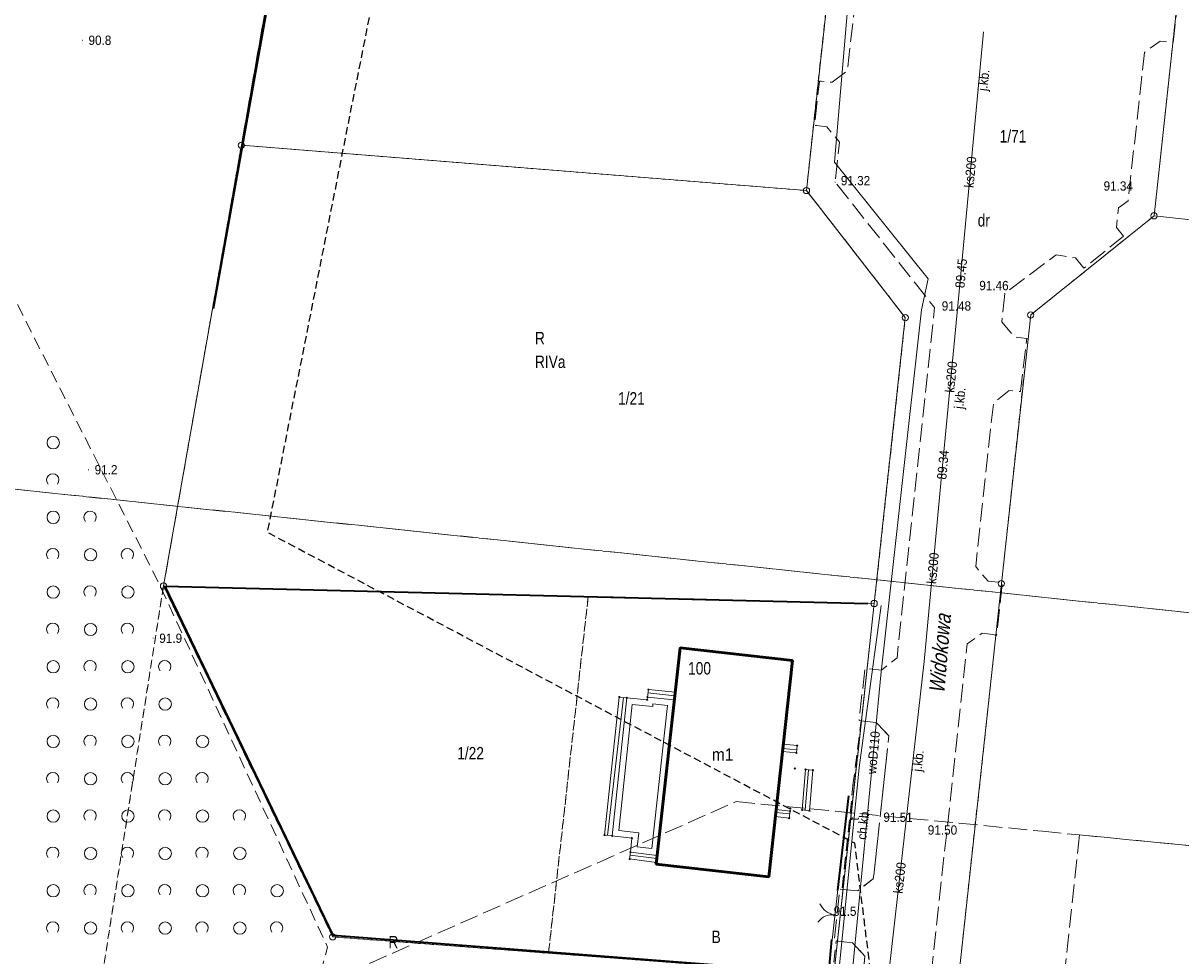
# Model space of a CAD drawing. Header units: metres. Extents: x 6540907 to 6541833, y 5893434 to 5894895.
# Tile 103 of 256: x 6541164 to 6541257, y 5894065 to 5894140. Entities that reach past the tile are written whole.
import ezdxf
from ezdxf.enums import TextEntityAlignment as Align

# ---------------------------------------------------------------- set-up
doc = ezdxf.new("R2010")
doc.units = ezdxf.units.M
doc.header["$MEASUREMENT"] = 0
for name, pattern in [('1.0_0.5', [1.5, 1, -0.5]), ('1.5_0.5', [2, 1.5, -0.5]), ('2', [0.9, 0.6, -0.3]), ('219-500', [0, 0]), ('egkk-500', [2, 1.5, -0.5]), ('egug-500', [1, 0.5, -0.5]), ('otob_500', [0, 0])]:
    doc.linetypes.add(name, pattern=pattern)
doc.layers.get('0').update_dxf_attribs({"color": 2, "linetype": 'CONTINUOUS', "lineweight": 5})
for name, color, linetype, lineweight in [('202-punkt graniczny', 251, 'CONTINUOUS', 9), ('209-oznaczenie konturu klasyfikacyjnego', 251, 'CONTINUOUS', 9), ('210-oznaczenie konturu użytku gruntowego', 251, 'CONTINUOUS', 9), ('211-numer działki ewidencyjnej', 156, 'CONTINUOUS', 9), ('217-kontur klasyfikacyjny', 251, 'CONTINUOUS', 9), ('218-kontur użytku gruntowego', 251, 'CONTINUOUS', 9), ('219-działka ewidencyjna', 152, 'CONTINUOUS', 18), ('312-budynek ewidencyjny', 251, 'CONTINUOUS', 9), ('312-oznaczenie budynku ewidencyjnego', 251, 'CONTINUOUS', 9), ('312-oznaczenie budynku ewidencyjnego-Atr117', 251, 'CONTINUOUS', 9), ('352-schody', 251, 'CONTINUOUS', 9), ('354-Taras weranda', 251, 'CONTINUOUS', 9), ('994-Nazwa ulicy', 251, 'CONTINUOUS', 9), ('brama', 251, 'CONTINUOUS', 9), ('chodnik', 251, 'CONTINUOUS', 9), ('chodnik-Atr17', 251, 'CONTINUOUS', 9), ('jezdnia', 251, 'CONTINUOUS', 9), ('jezdnia-Atr17', 251, 'CONTINUOUS', 9), ('ogrodzenie trwałe', 251, 'CONTINUOUS', 9), ('pikieta naturalna', 251, 'CONTINUOUS', 9), ('pikieta naturalna-Atr2', 251, 'CONTINUOUS', 9), ('pikieta sztuczna', 251, 'CONTINUOUS', 9), ('pikieta sztuczna-Atr2', 251, 'CONTINUOUS', 9), ('przewód kanalizacyjny', 251, 'CONTINUOUS', 9), ('przewód kanalizacyjny-Atr1', 251, 'CONTINUOUS', 9), ('przewód telekomunikacyjny podziemny', 251, 'CONTINUOUS', 9), ('przewód telekomunikacyjny podziemny-Atr1', 251, 'CONTINUOUS', 9), ('przewód wodociągowy', 251, 'CONTINUOUS', 9), ('przewód wodociągowy-Atr1', 251, 'CONTINUOUS', 9), ('Punkt budynku', 251, 'CONTINUOUS', 9), ('rzędna', 251, 'CONTINUOUS', 9), ('rzędna-Atr2', 251, 'CONTINUOUS', 9), ('zadrzewienie  zakrzewienie', 252, 'CONTINUOUS', 15), ('Zakres', 252, 'CONTINUOUS', 15)]:
    doc.layers.add(name, color=color, linetype=linetype, lineweight=lineweight)
doc.styles.get("Standard").update_dxf_attribs({"font": 'Arial', "width": 0.75})
doc.linetypes.add('902-500', pattern='A,3.75,0,[1,ksztalty.shx,S=0.5,R=0,X=0,Y=0],3.75', length=7.5)

# ---------------------------------------------------------------- blocks, each defined once
blk = doc.blocks.new('PUNKTBUD')
at = {"color": 0}
blk.add_circle((0, 0), 0.045, dxfattribs=at)
blk = doc.blocks.new('202')
at = {"color": 0, "linetype": 'Continuous', "lineweight": 0}
blk.add_circle((0, 0), 0.25, dxfattribs=at)
blk = doc.blocks.new('PW01')
at = {"linetype": 'Continuous', "lineweight": 13}
h = blk.add_hatch(color=0, dxfattribs=at)
edge = h.paths.add_edge_path()
edge.add_arc((0, 0), 0.045, 0, 360)
blk = doc.blocks.new('OK02')
at = {"color": 0, "linetype": 'Continuous', "lineweight": 0}
for centre, start, end in [((-1.5, 0), 0, 60), ((1.5, 0), 120, 180)]:
    blk.add_arc(centre, 1.5, start, end, dxfattribs=at)
blk = doc.blocks.new('OTZK1')
at = {"color": 0, "linetype": 'Continuous'}
blk.add_circle((0, 0), 0.5, dxfattribs=at)
blk = doc.blocks.new('OTZK2')
at = {"color": 0, "linetype": 'Continuous'}
blk.add_arc((0, 0), 0.5, 318.85, 221.162, dxfattribs=at)

msp = doc.modelspace()

# ---------------------------------------------------------------- linework, layer by layer
at = {"layer": '217-kontur klasyfikacyjny', "linetype": 'egkk-500', "lineweight": 18, "flags": 128}
for points in [[(6541127.2, 5894106.104), (6541267.47, 5894091.364)], [(6541267.47, 5894091.364), (6541127.2, 5894106.104)], [(6541191.52, 5894064.234), (6541221, 5894077.234)], [(6541221, 5894077.234), (6541245.63, 5894074.854)], [(6541245.63, 5894074.854), (6541248.61, 5894074.564)], [(6541248.61, 5894074.564), (6541245.67, 5894047.504)], [(6541310.32, 5894068.584), (6541248.61, 5894074.564)], [(6541248.61, 5894074.564), (6541310.32, 5894068.584)]]:
    msp.add_lwpolyline(points, dxfattribs=at)
at = {"layer": '218-kontur użytku gruntowego', "linetype": 'egug-500', "lineweight": 18, "flags": 128}
for points in [[(6541181.23, 5894129.978), (6541188.89, 5894173.308)], [(6541188.89, 5894173.308), (6541181.23, 5894129.978)], [(6541228.74, 5894145.538), (6541226.66, 5894126.338)], [(6541226.66, 5894126.338), (6541228.74, 5894145.538)], [(6541254.6, 5894124.308), (6541256.68, 5894143.398)], [(6541174.97, 5894094.568), (6541181.23, 5894129.978)], [(6541181.23, 5894129.978), (6541174.97, 5894094.568)], [(6541226.66, 5894126.338), (6541181.23, 5894129.978)], [(6541181.23, 5894129.978), (6541226.66, 5894126.338)], [(6541226.66, 5894126.338), (6541234.6, 5894116.128)], [(6541234.6, 5894116.128), (6541226.66, 5894126.338)], [(6541244.68, 5894116.338), (6541254.6, 5894124.308)], [(6541234.6, 5894116.128), (6541232.1, 5894093.158)], [(6541232.1, 5894093.158), (6541234.6, 5894116.128)], [(6541242.33, 5894094.758), (6541244.68, 5894116.338)], [(6541238.8, 5894062.248), (6541242.33, 5894094.758)], [(6541169.73, 5894061.258), (6541174.97, 5894094.568)], [(6541174.97, 5894094.568), (6541169.73, 5894061.258)], [(6541188.57, 5894066.368), (6541174.97, 5894094.568)], [(6541174.97, 5894094.568), (6541188.57, 5894066.368)], [(6541209.11, 5894093.728), (6541205.92, 5894065.058)], [(6541205.92, 5894065.058), (6541209.11, 5894093.728)], [(6541232.1, 5894093.158), (6541209.11, 5894093.728)], [(6541209.11, 5894093.728), (6541232.1, 5894093.158)], [(6541232.1, 5894093.158), (6541228.85, 5894063.328)], [(6541228.85, 5894063.328), (6541232.1, 5894093.158)], [(6541205.92, 5894065.058), (6541188.57, 5894066.368)], [(6541188.57, 5894066.368), (6541205.92, 5894065.058)], [(6541228.85, 5894063.328), (6541205.92, 5894065.058)], [(6541205.92, 5894065.058), (6541228.85, 5894063.328)]]:
    msp.add_lwpolyline(points, dxfattribs=at)
at = {"layer": '219-działka ewidencyjna', "linetype": '219-500', "lineweight": 18, "flags": 128}
for points in [[(6541188.89, 5894173.308), (6541181.23, 5894129.978)], [(6541228.74, 5894145.538), (6541226.66, 5894126.338)], [(6541256.68, 5894143.398), (6541254.6, 5894124.308)], [(6541181.23, 5894129.978), (6541174.97, 5894094.568)], [(6541226.66, 5894126.338), (6541181.23, 5894129.978)], [(6541234.6, 5894116.128), (6541226.66, 5894126.338)], [(6541254.6, 5894124.308), (6541244.68, 5894116.338)], [(6541294.25, 5894119.998), (6541254.6, 5894124.308)], [(6541234.6, 5894116.128), (6541232.1, 5894093.158)], [(6541244.68, 5894116.338), (6541242.33, 5894094.758)], [(6541242.33, 5894094.758), (6541238.8, 5894062.248)], [(6541232.1, 5894093.158), (6541174.97, 5894094.568)], [(6541188.57, 5894066.368), (6541174.97, 5894094.568)], [(6541232.1, 5894093.158), (6541228.85, 5894063.328)], [(6541228.85, 5894063.328), (6541188.57, 5894066.368)]]:
    msp.add_lwpolyline(points, dxfattribs=at)
at = {"layer": '312-budynek ewidencyjny', "linetype": 'Continuous', "lineweight": 50, "flags": 128}
for points in [[(6541214.58, 5894072.198), (6541216.49, 5894089.598)], [(6541216.49, 5894089.598), (6541225.54, 5894088.588)], [(6541225.54, 5894088.588), (6541223.63, 5894071.198)], [(6541223.63, 5894071.198), (6541214.58, 5894072.198)]]:
    msp.add_lwpolyline(points, dxfattribs=at)
at = {"layer": '352-schody', "linetype": 'Continuous', "lineweight": 18, "flags": 128}
for points in [[(6541210.42, 5894074.548), (6541211.03, 5894074.478), (6541212.21, 5894085.578), (6541211.61, 5894085.638)], [(6541210.42, 5894074.548), (6541211.03, 5894074.478), (6541212.21, 5894085.578), (6541211.61, 5894085.638)], [(6541213.95, 5894086.238), (6541213.87, 5894085.628), (6541216.03, 5894085.418), (6541216.1, 5894086.018)], [(6541213.95, 5894086.238), (6541213.87, 5894085.628), (6541216.03, 5894085.418), (6541216.1, 5894086.018)], [(6541224.8, 5894081.848), (6541225.91, 5894081.738), (6541225.85, 5894081.158), (6541224.74, 5894081.268)], [(6541224.8, 5894081.848), (6541225.91, 5894081.738), (6541225.85, 5894081.158), (6541224.74, 5894081.268)], [(6541226.58, 5894079.818), (6541227.18, 5894079.768), (6541226.9, 5894076.508), (6541226.3, 5894076.568)], [(6541226.58, 5894079.818), (6541227.18, 5894079.768), (6541226.9, 5894076.508), (6541226.3, 5894076.568)], [(6541224.22, 5894076.608), (6541225.34, 5894076.478), (6541225.27, 5894075.908), (6541224.16, 5894076.038)], [(6541224.22, 5894076.608), (6541225.34, 5894076.478), (6541225.27, 5894075.908), (6541224.16, 5894076.038)], [(6541212.5, 5894073.178), (6541214.66, 5894072.898), (6541214.6, 5894072.348), (6541212.44, 5894072.628)], [(6541212.5, 5894073.178), (6541214.66, 5894072.898), (6541214.6, 5894072.348), (6541212.44, 5894072.628)]]:
    msp.add_lwpolyline(points, close=True, dxfattribs=at)
for points in [[(6541210.667, 5894074.52), (6541211.939, 5894085.605)], [(6541213.917, 5894085.989), (6541216.067, 5894085.739)], [(6541225.875, 5894081.402), (6541224.766, 5894081.517)], [(6541226.557, 5894076.542), (6541226.828, 5894079.797)], [(6541224.194, 5894076.359), (6541225.311, 5894076.242)], [(6541212.473, 5894072.933), (6541214.634, 5894072.658)]]:
    msp.add_lwpolyline(points, dxfattribs=at)
at = {"layer": '354-Taras weranda', "color": 0, "lineweight": 18}
for p, q in [((6541211.03, 5894074.478), (6541212.21, 5894085.578)), ((6541212.21, 5894085.578), (6541213.85, 5894085.428)), ((6541213.85, 5894085.428), (6541213.87, 5894085.628)), ((6541213.87, 5894085.628), (6541216.03, 5894085.418)), ((6541216.03, 5894085.418), (6541214.66, 5894072.898)), ((6541211.58, 5894074.919), (6541212.655, 5894085.035)), ((6541212.655, 5894085.035), (6541214.298, 5894084.884)), ((6541215.478, 5894084.969), (6541214.219, 5894073.459)), ((6541214.298, 5894084.884), (6541214.318, 5894085.082)), ((6541214.318, 5894085.082), (6541215.478, 5894084.969)), ((6541212.63, 5894074.298), (6541211.03, 5894074.478)), ((6541213.184, 5894074.738), (6541211.58, 5894074.919)), ((6541212.5, 5894073.178), (6541212.63, 5894074.298)), ((6541213.053, 5894073.61), (6541213.184, 5894074.738)), ((6541214.219, 5894073.459), (6541213.053, 5894073.61)), ((6541214.66, 5894072.898), (6541212.5, 5894073.178))]:
    msp.add_line(p, q, dxfattribs=at)
at = {"layer": 'brama', "linetype": 'otob_500', "lineweight": 18, "flags": 128}
msp.add_lwpolyline([(6541228.71, 5894066.108), (6541229.17, 5894070.178)], dxfattribs=at)
at = {"layer": 'chodnik', "linetype": '1.0_0.5', "lineweight": 18, "flags": 128}
for points in [[(6541230.42, 5894078.758), (6541229.52, 5894070.178), (6541230.79, 5894070.078), (6541232.03, 5894071.038), (6541233.28, 5894082.528), (6541232.26, 5894083.598), (6541231.06, 5894083.728)], [(6541228.38, 5894060.228), (6541217.15, 5894051.658), (6541210.23, 5894051.028), (6541210.46, 5894049.018), (6541211.95, 5894046.538), (6541217.09, 5894046.988), (6541219.21, 5894047.098), (6541223.89, 5894047.778), (6541227.62, 5894049.758), (6541229.31, 5894052.418), (6541230.42, 5894056.298), (6541230.85, 5894060.018), (6541231.36, 5894064.818), (6541230.37, 5894065.898), (6541229.04, 5894066.038)]]:
    msp.add_lwpolyline(points, close=True, dxfattribs=at)
at = {"layer": 'jezdnia', "linetype": '1.5_0.5', "lineweight": 18, "flags": 128}
for points in [[(6541252.14, 5894122.678), (6541251.57, 5894123.378), (6541251.75, 5894124.938), (6541252.51, 5894125.508), (6541253.83, 5894137.438), (6541255.09, 5894138.348), (6541256.13, 5894138.238), (6541256.54, 5894141.768), (6541254.3, 5894141.978), (6541254.32, 5894142.228), (6541244.44, 5894150.098), (6541243.77, 5894150.468), (6541242.99, 5894150.518), (6541242.3, 5894150.298), (6541241.53, 5894151.158), (6541241.06, 5894152.008), (6541240.95, 5894152.178), (6541237.44, 5894150.148), (6541237.54, 5894149.998), (6541237.95, 5894149.248), (6541237.72, 5894147.858), (6541230.87, 5894144.128), (6541229.94, 5894135.968), (6541228.71, 5894135.048), (6541227.85, 5894135.118), (6541227.7, 5894135.138), (6541227.31, 5894131.578), (6541227.47, 5894131.558), (6541228.29, 5894131.468), (6541229.3, 5894130.238), (6541228.96, 5894127.018), (6541236.96, 5894116.928), (6541233.94, 5894088.788), (6541232.68, 5894087.808), (6541231.56, 5894087.918), (6541231.36, 5894087.948), (6541230.88, 5894083.758), (6541231.06, 5894083.728), (6541232.26, 5894083.598), (6541233.28, 5894082.528), (6541232.03, 5894071.038), (6541230.79, 5894070.078), (6541229.52, 5894070.178), (6541229.34, 5894070.208), (6541228.88, 5894066.098), (6541229.04, 5894066.038), (6541230.37, 5894065.898), (6541231.36, 5894064.818), (6541230.85, 5894060.018), (6541230.42, 5894056.298), (6541229.31, 5894052.418), (6541227.62, 5894049.758), (6541223.89, 5894047.778), (6541219.21, 5894047.098), (6541218.57, 5894040.458), (6541228.82, 5894040.298), (6541234.58, 5894039.738), (6541240.93, 5894038.668), (6541247.64, 5894036.818), (6541255.1, 5894034.328), (6541263.31, 5894030.538), (6541266.58, 5894028.688), (6541276.41, 5894022.208), (6541278.26, 5894020.218), (6541279.37, 5894017.008), (6541279.4, 5894013.388), (6541278.1, 5894010.058), (6541276.23, 5894007.818), (6541280.38, 5894004.248), (6541283.02, 5894007.368), (6541285.89, 5894009.558), (6541289.7, 5894010.748), (6541293.72, 5894010.228), (6541295.78, 5894009.328), (6541298.18, 5894007.888), (6541306.06, 5894002.488), (6541322.147, 5893991.458)], [(6541332.686, 5893991.458), (6541301.62, 5894012.728), (6541298.45, 5894015.838), (6541296.85, 5894019.148), (6541297.05, 5894023.648), (6541298.87, 5894027.288), (6541302.53, 5894032.268), (6541306.03, 5894037.048), (6541307.53, 5894037.228), (6541308.19, 5894036.758), (6541310.66, 5894040.118), (6541310, 5894040.568), (6541309.75, 5894042.028), (6541316.92, 5894051.778), (6541330.45, 5894070.118), (6541332.05, 5894070.318), (6541332.88, 5894069.738), (6541335.33, 5894073.068), (6541334.53, 5894073.658), (6541334.26, 5894075.288), (6541344.86, 5894089.698), (6541346.5, 5894089.928), (6541347.33, 5894089.328), (6541349.78, 5894092.628), (6541348.93, 5894093.218), (6541348.67, 5894094.828), (6541354.2, 5894102.328), (6541355.83, 5894102.538), (6541356.67, 5894101.938), (6541356.98, 5894101.838), (6541359.17, 5894104.798), (6541358.97, 5894105.098), (6541358.16, 5894105.688), (6541357.88, 5894107.278), (6541362.19, 5894113.108), (6541374.17, 5894116.538), (6541381.17, 5894125.978), (6541376.33, 5894136.708), (6541362.71, 5894135.438), (6541350.01, 5894118.188), (6541350.05, 5894105.898), (6541339.45, 5894091.518), (6541337.85, 5894091.318), (6541337.01, 5894091.898), (6541334.68, 5894088.748), (6541335.45, 5894088.168), (6541335.8, 5894086.598), (6541317.36, 5894061.588), (6541311.98, 5894054.218), (6541298.08, 5894035.428), (6541297.12, 5894034.098), (6541294.37, 5894030.418), (6541291.53, 5894027.528), (6541287.56, 5894025.918), (6541282.76, 5894026.308), (6541279.28, 5894028.248), (6541270.64, 5894033.928), (6541262.12, 5894038.468), (6541251.98, 5894042.388), (6541243.34, 5894044.928), (6541239.78, 5894046.818), (6541236.87, 5894050.268), (6541235.88, 5894055.548), (6541236.6, 5894062.598), (6541239.58, 5894089.908), (6541240.78, 5894090.768), (6541241.64, 5894090.658), (6541241.94, 5894090.588), (6541242.4, 5894094.848), (6541242.18, 5894094.858), (6541241.26, 5894094.938), (6541240.26, 5894096.118), (6541241.69, 5894109.278), (6541242.94, 5894110.258), (6541243.85, 5894110.188), (6541244.37, 5894114.438), (6541244.49, 5894114.428), (6541244.37, 5894114.438), (6541243.39, 5894114.568), (6541242.37, 5894115.778), (6541242.59, 5894118.068), (6541246.72, 5894121.168), (6541248.29, 5894120.928), (6541248.96, 5894120.098), (6541252.14, 5894122.678)]]:
    msp.add_lwpolyline(points, dxfattribs=at)
at = {"layer": 'ogrodzenie trwałe', "linetype": '902-500', "lineweight": 35, "flags": 128}
for points in [[(6541187.5, 5894164.618), (6541178.96, 5894116.838)], [(6541175.07, 5894094.538), (6541188.59, 5894066.498), (6541228.45, 5894063.438), (6541228.7, 5894066.168)], [(6541175.07, 5894094.538), (6541231.59, 5894093.168)], [(6541230.04, 5894077.698), (6541229.14, 5894070.128)]]:
    msp.add_lwpolyline(points, dxfattribs=at)
at = {"layer": 'przewód kanalizacyjny', "linetype": 'Continuous', "lineweight": 18, "flags": 128}
msp.add_lwpolyline([(6541231.53, 5894048.008), (6541231.6, 5894048.598), (6541236.11, 5894088.488), (6541237.47, 5894102.838), (6541238.92, 5894118.218), (6541240.9, 5894139.098)], dxfattribs=at)
at = {"layer": 'przewód telekomunikacyjny podziemny', "linetype": 'Continuous', "lineweight": 18, "flags": 128}
msp.add_lwpolyline([(6541232.66, 5894093.008), (6541230.89, 5894079.988), (6541229.21, 5894063.028), (6541228.51, 5894059.708)], dxfattribs=at)
at = {"layer": 'przewód wodociągowy', "linetype": 'Continuous', "lineweight": 18, "flags": 128}
msp.add_lwpolyline([(6541230.1, 5894060.878), (6541232.63, 5894087.388), (6541235.9, 5894116.748), (6541236.44, 5894119.248), (6541228.92, 5894128.608), (6541229.99, 5894141.178), (6541230.06, 5894141.678), (6541230.26, 5894142.268), (6541230.29, 5894142.608), (6541230.39, 5894143.358), (6541230.42, 5894143.638)], dxfattribs=at)
at = {"layer": 'zadrzewienie  zakrzewienie', "linetype": '1.0_0.5', "lineweight": 18, "flags": 128}
msp.add_lwpolyline([(6541104.02, 5894109.078), (6541104.39, 5894108.028), (6541124.11, 5894092.658), (6541143.83, 5894077.298), (6541150.13, 5894072.378), (6541159.93, 5894052.058), (6541136.02, 5894019.988), (6541142.3, 5894020.208), (6541149.96, 5894026.218), (6541156.44, 5894031.478), (6541161.61, 5894034.618), (6541163.77, 5894045.508), (6541175.16, 5894043.078), (6541184.75, 5894052.918), (6541188.16, 5894065.548), (6541174.58, 5894094.828), (6541157.29, 5894128.868), (6541109.14, 5894129.578), (6541113.54, 5894123.578)], close=True, dxfattribs=at)
at = {"layer": 'Zakres', "linetype": '2', "lineweight": 25, "flags": 128}
msp.add_lwpolyline([(6540930.81, 5894138.998), (6540952.62, 5894104.358), (6541020.61, 5894149.898), (6541060.25, 5894156.888), (6541133.37, 5894078.638), (6541132.66, 5893993.648), (6541235.67, 5894032.198), (6541230.54, 5894073.888), (6541183.33, 5894098.858), (6541196.93, 5894167.598), (6541212.33, 5894173.368), (6541232.27, 5894180.688), (6541273.87, 5894169.588), (6541300.52, 5894171.388), (6541358.25, 5894159.198), (6541525.85, 5894067.408), (6541649.47, 5894053.448), (6541682.61, 5894090.486)], dxfattribs=at)

# ---------------------------------------------------------------- block references
at = {"layer": '202-punkt graniczny', "linetype": 'Continuous', "lineweight": 18}
for p in [(6541181.23, 5894129.978), (6541226.66, 5894126.338), (6541254.6, 5894124.308), (6541234.6, 5894116.128), (6541244.68, 5894116.338), (6541174.97, 5894094.568), (6541242.33, 5894094.758), (6541232.1, 5894093.158), (6541188.57, 5894066.368)]:
    msp.add_blockref('202', p, dxfattribs=at)
at = {"layer": 'brama', "linetype": 'Continuous', "lineweight": 18, "rotation": 83.55199999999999}
msp.add_blockref('OK02', (6541228.94, 5894068.143), dxfattribs=at)
at = {"layer": 'pikieta naturalna', "linetype": 'Continuous', "lineweight": 13}
for p in [(6541168.45, 5894138.418), (6541168.94, 5894103.898), (6541174.14, 5894090.378), (6541228.84, 5894068.058)]:
    msp.add_blockref('PW01', p, dxfattribs=at)
at = {"layer": 'pikieta sztuczna', "linetype": 'Continuous', "lineweight": 13}
for p in [(6541228.96, 5894127.018), (6541252.51, 5894125.508), (6541242.59, 5894118.068), (6541236.96, 5894116.928), (6541232.6, 5894076.148), (6541238, 5894075.558)]:
    msp.add_blockref('PW01', p, dxfattribs=at)
at = {"layer": 'Punkt budynku', "linetype": 'Continuous', "lineweight": 18}
for p in [(6541216.49, 5894089.598), (6541225.54, 5894088.588), (6541213.95, 5894086.238), (6541211.61, 5894085.638), (6541212.21, 5894085.578), (6541213.85, 5894085.428), (6541213.87, 5894085.628), (6541216.03, 5894085.418), (6541216.1, 5894086.018), (6541224.8, 5894081.848), (6541225.91, 5894081.738), (6541224.74, 5894081.268), (6541225.85, 5894081.158), (6541225.72, 5894079.898), (6541226.58, 5894079.818), (6541227.18, 5894079.768), (6541224.16, 5894076.038), (6541224.22, 5894076.608), (6541225.34, 5894076.478), (6541225.36, 5894076.668), (6541226.3, 5894076.568), (6541226.9, 5894076.508), (6541225.27, 5894075.908), (6541210.42, 5894074.548), (6541211.03, 5894074.478), (6541212.63, 5894074.298), (6541212.5, 5894073.178), (6541212.44, 5894072.628), (6541214.6, 5894072.348), (6541214.66, 5894072.898), (6541214.58, 5894072.198), (6541223.63, 5894071.198)]:
    msp.add_blockref('PUNKTBUD', p, dxfattribs=at)
at = {"layer": 'rzędna', "linetype": 'Continuous', "lineweight": 18}
for p in [(6541238.92, 5894118.218), (6541237.47, 5894102.838)]:
    msp.add_blockref('PW01', p, dxfattribs=at)
at = {"layer": 'zadrzewienie  zakrzewienie', "linetype": 'Continuous', "lineweight": 18}
for name, p in [('OTZK1', (6541166.106, 5894106.074)), ('OTZK2', (6541166.064, 5894103.085)), ('OTZK1', (6541166.106, 5894100.074)), ('OTZK2', (6541169.064, 5894100.085)), ('OTZK2', (6541166.064, 5894097.085)), ('OTZK1', (6541169.106, 5894097.074)), ('OTZK2', (6541172.064, 5894097.085)), ('OTZK2', (6541169.064, 5894094.085)), ('OTZK1', (6541166.106, 5894094.074)), ('OTZK1', (6541172.106, 5894094.074)), ('OTZK2', (6541166.064, 5894091.085)), ('OTZK1', (6541169.106, 5894091.074)), ('OTZK2', (6541172.064, 5894091.085)), ('OTZK1', (6541166.106, 5894088.074)), ('OTZK2', (6541169.064, 5894088.085)), ('OTZK1', (6541172.106, 5894088.074)), ('OTZK2', (6541175.064, 5894088.085)), ('OTZK2', (6541166.064, 5894085.085)), ('OTZK1', (6541169.106, 5894085.074)), ('OTZK2', (6541172.064, 5894085.085)), ('OTZK1', (6541175.106, 5894085.074)), ('OTZK1', (6541166.106, 5894082.074)), ('OTZK2', (6541169.064, 5894082.085)), ('OTZK1', (6541172.106, 5894082.074)), ('OTZK2', (6541175.064, 5894082.085)), ('OTZK1', (6541178.106, 5894082.074)), ('OTZK2', (6541166.064, 5894079.085)), ('OTZK1', (6541169.106, 5894079.074)), ('OTZK2', (6541172.064, 5894079.085)), ('OTZK1', (6541175.106, 5894079.074)), ('OTZK2', (6541178.064, 5894079.085)), ('OTZK1', (6541166.106, 5894076.074)), ('OTZK2', (6541169.064, 5894076.085)), ('OTZK1', (6541172.106, 5894076.074)), ('OTZK2', (6541175.064, 5894076.085)), ('OTZK1', (6541178.106, 5894076.074)), ('OTZK2', (6541181.064, 5894076.085)), ('OTZK2', (6541166.064, 5894073.085)), ('OTZK1', (6541169.106, 5894073.074)), ('OTZK2', (6541172.064, 5894073.085)), ('OTZK1', (6541175.106, 5894073.074)), ('OTZK2', (6541178.064, 5894073.085)), ('OTZK1', (6541181.106, 5894073.074)), ('OTZK1', (6541166.106, 5894070.074)), ('OTZK2', (6541169.064, 5894070.085)), ('OTZK1', (6541172.106, 5894070.074)), ('OTZK2', (6541175.064, 5894070.085)), ('OTZK1', (6541178.106, 5894070.074)), ('OTZK2', (6541181.064, 5894070.085)), ('OTZK1', (6541184.106, 5894070.074)), ('OTZK2', (6541166.064, 5894067.085)), ('OTZK1', (6541169.106, 5894067.074)), ('OTZK2', (6541172.064, 5894067.085)), ('OTZK1', (6541175.106, 5894067.074)), ('OTZK2', (6541178.064, 5894067.085)), ('OTZK1', (6541181.106, 5894067.074)), ('OTZK2', (6541184.064, 5894067.085))]:
    msp.add_blockref(name, p, dxfattribs=at)

# ---------------------------------------------------------------- texts
at = {"layer": '209-oznaczenie konturu klasyfikacyjnego', "linetype": 'Continuous', "lineweight": 18, "width": 0.79}
msp.add_text('RIVa', height=1, dxfattribs=at).set_placement((6541204.83, 5894113.078), align=Align.TOP_LEFT)
at = {"layer": '210-oznaczenie konturu użytku gruntowego', "linetype": 'Continuous', "lineweight": 18, "width": 0.79}
for s, p in [('dr', (6541240.42, 5894123.448)), ('R', (6541204.83, 5894113.978)), ('B', (6541219.03, 5894065.868)), ('R', (6541193.05, 5894065.448))]:
    msp.add_text(s, height=1, dxfattribs=at).set_placement(p)
at = {"layer": '211-numer działki ewidencyjnej', "linetype": 'Continuous', "lineweight": 18, "width": 0.79}
for s, p in [('1/71', (6541242.19, 5894130.198)), ('1/21', (6541211.51, 5894109.138))]:
    msp.add_text(s, height=1, dxfattribs=at).set_placement(p)
msp.add_text('1/22', height=1, dxfattribs=at).set_placement((6541198.58, 5894081.628), align=Align.TOP_LEFT)
at = {"layer": '312-oznaczenie budynku ewidencyjnego', "linetype": 'Continuous', "lineweight": 18, "width": 0.79}
msp.add_text('100', height=1, dxfattribs=at).set_placement((6541217.14, 5894087.448))
at = {"layer": '312-oznaczenie budynku ewidencyjnego-Atr117', "width": 0.9}
msp.add_text('m1', height=1, dxfattribs=at).set_placement((6541219.92, 5894081.018), align=Align.MIDDLE_CENTER)
at = {"layer": '994-Nazwa ulicy', "linetype": 'Continuous', "lineweight": 25, "oblique": 15, "width": 0.79}
msp.add_text('Widokowa', height=1.25, rotation=85.159, dxfattribs=at).set_placement((6541237.74, 5894085.878))
at = {"layer": 'chodnik-Atr17', "width": 0.9}
msp.add_text('ch.kb.', height=0.75, rotation=83.791, dxfattribs=at).set_placement((6541231.45, 5894074.148))
at = {"layer": 'jezdnia-Atr17', "width": 0.9}
for rotation, p in [(83.686, (6541241.18, 5894134.308)), (83.686, (6541241.18, 5894134.308)), (83.799, (6541239.27, 5894108.758)), (83.799, (6541239.27, 5894108.758)), (83.773, (6541235.91, 5894079.618)), (83.773, (6541235.91, 5894079.618))]:
    msp.add_text('j.kb.', height=0.75, rotation=rotation, dxfattribs=at).set_placement(p)
at = {"layer": 'pikieta naturalna-Atr2', "width": 0.9}
for s, p in [('90.8', (6541168.94, 5894138.038)), ('91.2', (6541169.43, 5894103.528)), ('91.9', (6541174.63, 5894089.988)), ('91.5', (6541228.84, 5894068.058))]:
    msp.add_text(s, height=0.75, dxfattribs=at).set_placement(p)
at = {"layer": 'pikieta sztuczna-Atr2', "width": 0.9}
for s, p in [('91.32', (6541229.42, 5894126.758)), ('91.34', (6541250.54, 5894126.328)), ('91.46', (6541240.55, 5894118.328)), ('91.48', (6541237.53, 5894116.688)), ('91.51', (6541232.84, 5894075.608)), ('91.50', (6541236.41, 5894074.578))]:
    msp.add_text(s, height=0.75, dxfattribs=at).set_placement(p)
at = {"layer": 'przewód kanalizacyjny-Atr1', "width": 0.9}
for rotation, p in [(84.583, (6541239.71, 5894126.568)), (84.614, (6541238.16, 5894110.108)), (84.586, (6541236.7, 5894094.738)), (83.549, (6541234, 5894069.858))]:
    msp.add_text('ks200', height=0.75, rotation=rotation, dxfattribs=at).set_placement(p, align=Align.MIDDLE_LEFT)
at = {"layer": 'przewód telekomunikacyjny podziemny-Atr1', "width": 0.9}
msp.add_text('t', height=0.75, rotation=84.343, dxfattribs=at).set_placement((6541230.47, 5894075.728), align=Align.MIDDLE_LEFT)
at = {"layer": 'przewód wodociągowy-Atr1', "width": 0.9}
msp.add_text('woD110', height=0.75, rotation=84.548, dxfattribs=at).set_placement((6541231.87, 5894079.448), align=Align.MIDDLE_LEFT)
at = {"layer": 'rzędna-Atr2', "width": 0.9}
for s, rotation, p in [('89.45', 84.583, (6541239.35, 5894118.478)), ('89.34', 84.614, (6541237.89, 5894103.088))]:
    msp.add_text(s, height=0.75, rotation=rotation, dxfattribs=at).set_placement(p)

doc.saveas('drawing.dxf')
